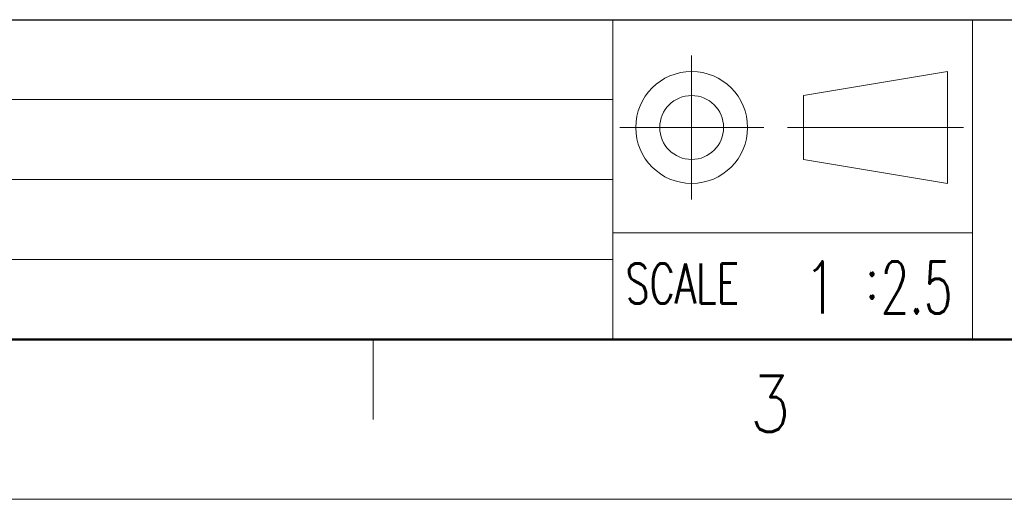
# Model space of a CAD drawing. Header units: millimetres. Extents: x 0 to 1071, y 0 to 742.
# Tile 2 of 127: x 220 to 374, y 0 to 75. Entities that reach past the tile are written whole.
import ezdxf

# ---------------------------------------------------------------- set-up
doc = ezdxf.new("R2010")
doc.units = ezdxf.units.MM
doc.header["$LTSCALE"] = 0.454724
doc.layers.add('NoLayerName_001', color=7, linetype='Continuous')
doc.styles.get("Standard").update_dxf_attribs({"font": 'txt', "bigfont": 'extfont2'})

# ---------------------------------------------------------------- blocks, each defined once
blk = doc.blocks.new('JZB_0004')
at = {"layer": 'NoLayerName_001', "color": 3, "lineweight": 13, "char_height": 3.27, "attachment_point": 5}
for s, insert in [('\\A1;\\W0.7500;1', (0.818, 1.635)), ('\\A1;\\W0.6429;2.5', (6.818, 1.635))]:
    blk.add_mtext(s, dxfattribs=dict(at, insert=insert))

msp = doc.modelspace()

# ---------------------------------------------------------------- linework, layer by layer
at = {"layer": 'NoLayerName_001', "color": 7, "linetype": 'Continuous', "lineweight": 25}
msp.add_line((62.5, 75), (1025, 75), dxfattribs=at)
at = {"layer": 'NoLayerName_001', "color": 2, "linetype": 'Continuous', "lineweight": 13}
for p, q in [((312.5, 75), (312.5, 25)), ((368.75, 75), (368.75, 25)), ((324.8251, 69.4028), (324.8251, 46.9028)), ((364.8301, 66.8943), (342.3301, 63.1443)), ((364.8301, 49.3943), (364.8301, 66.8943)), ((342.3301, 63.1443), (342.3301, 53.1443)), ((312.5, 62.5), (62.5, 62.5)), ((313.5876, 58.1443), (336.0876, 58.1443)), ((339.8301, 58.1443), (367.3301, 58.1443)), ((342.3301, 53.1443), (364.8301, 49.3943)), ((62.5, 50), (312.5, 50)), ((368.75, 41.6668), (312.5, 41.6668)), ((312.5, 37.5), (62.5, 37.5)), ((275, 25), (275, 12.5))]:
    msp.add_line(p, q, dxfattribs=at)
at = {"layer": 'NoLayerName_001', "color": 7, "linetype": 'Continuous', "lineweight": 50}
msp.add_line((1025, 25), (62.5, 25), dxfattribs=at)
at = {"layer": 'NoLayerName_001', "color": 7, "linetype": 'Continuous', "lineweight": 13}
msp.add_line((1050, 0), (0, 0), dxfattribs=at)
at = {"layer": 'NoLayerName_001', "color": 2, "linetype": 'Continuous', "lineweight": 13}
for radius in [8.75, 5]:
    msp.add_circle((324.8251, 58.1443), radius, dxfattribs=at)

# ---------------------------------------------------------------- block references
at = {"layer": 'NoLayerName_001', "xscale": 2.5, "yscale": 2.5, "zscale": 2.5}
msp.add_blockref('JZB_0004', (342.9562, 29.0375), dxfattribs=at)

# ---------------------------------------------------------------- texts
at = {"layer": 'NoLayerName_001', "color": 2, "lineweight": 13, "attachment_point": 7}
for s, insert, char_height in [('\\A1;\\W0.7000;SCALE', (314.4727, 30.6291), 6.25), ('\\A1;\\W0.8600;:', (351.875, 31.3497), 6.25), ('\\A1;\\W0.8600;3', (333.8857, 10.5652), 8.75)]:
    msp.add_mtext(s, dxfattribs=dict(at, insert=insert, char_height=char_height))

doc.saveas('drawing.dxf')
